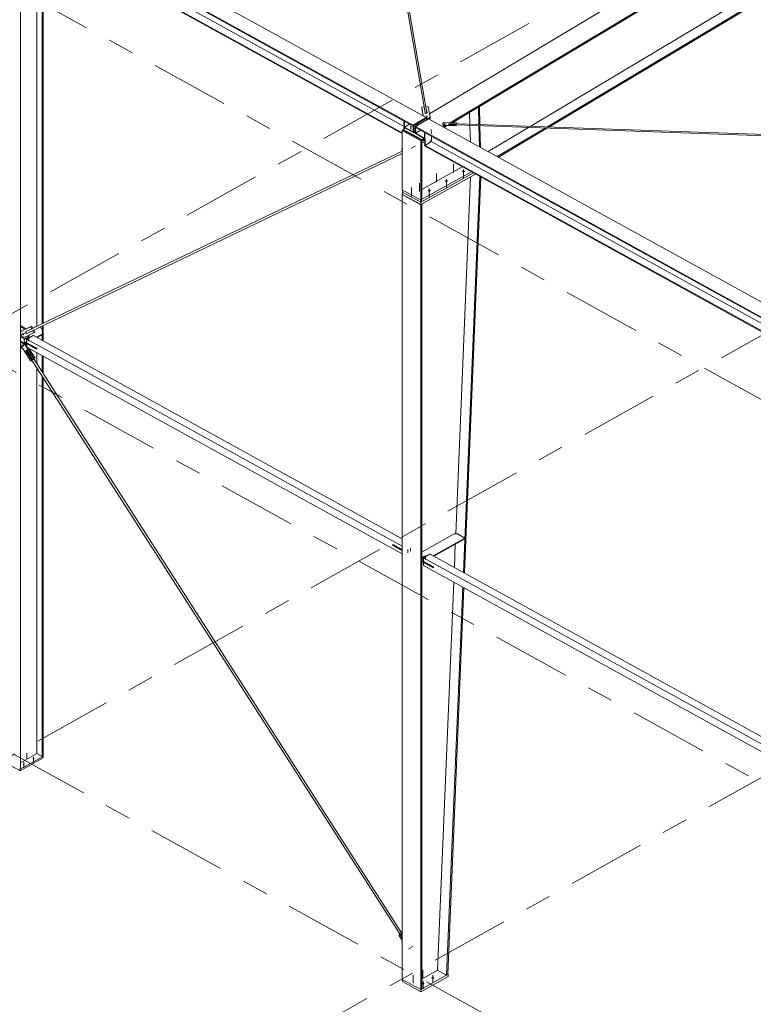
# Model space of a CAD drawing. Header units: millimetres. Extents: x -260 to 160, y -50 to 247.
# Tile 6 of 74: x -43 to -15, y 14 to 52. Entities that reach past the tile are written whole.
import ezdxf

# ---------------------------------------------------------------- set-up
doc = ezdxf.new("R2010")
doc.units = ezdxf.units.MM
for name, pattern in [('XKITLINE00', [0]), ('XKITLINE02', [4, 2, -2]), ('XKITLINE03', [6, 3, -1, 1, -1])]:
    doc.linetypes.add(name, pattern=pattern)
for name, color, linetype, lineweight in [('Element', 2, 'Continuous', 0), ('Spoina', 1, 'Continuous', 0), ('Śruba', 3, 'Continuous', 0)]:
    doc.layers.add(name, color=color, linetype=linetype, lineweight=lineweight)

msp = doc.modelspace()

# ---------------------------------------------------------------- hatches: boundary and pattern name
at = {"layer": 'Śruba'}
for points in [[(-27.322, 48.122), (-27.33, 48.123), (-27.337, 48.125), (-27.343, 48.128), (-27.348, 48.131), (-27.351, 48.135), (-27.354, 48.139), (-27.355, 48.144), (-27.354, 48.148), (-27.352, 48.152), (-27.348, 48.156), (-27.344, 48.16), (-27.338, 48.163), (-27.331, 48.165), (-27.324, 48.167), (-27.316, 48.167), (-27.308, 48.167), (-27.301, 48.166), (-27.294, 48.164), (-27.288, 48.161), (-27.283, 48.158), (-27.279, 48.154), (-27.277, 48.15), (-27.276, 48.146), (-27.277, 48.141), (-27.279, 48.137), (-27.282, 48.133), (-27.287, 48.129), (-27.293, 48.126), (-27.3, 48.124), (-27.307, 48.123), (-27.315, 48.122)], [(-26.632, 47.865), (-26.636, 47.866), (-26.641, 47.867), (-26.645, 47.869), (-26.648, 47.871), (-26.65, 47.874), (-26.652, 47.876), (-26.652, 47.879), (-26.652, 47.882), (-26.65, 47.884), (-26.648, 47.887), (-26.645, 47.889), (-26.641, 47.891), (-26.637, 47.893), (-26.632, 47.894), (-26.628, 47.894), (-26.623, 47.894), (-26.618, 47.893), (-26.614, 47.892), (-26.61, 47.89), (-26.607, 47.888), (-26.604, 47.886), (-26.603, 47.883), (-26.602, 47.88), (-26.603, 47.877), (-26.604, 47.875), (-26.606, 47.872), (-26.609, 47.87), (-26.613, 47.868), (-26.617, 47.867), (-26.622, 47.866), (-26.627, 47.865)], [(-27.93, 47.744), (-27.936, 47.745), (-27.941, 47.746), (-27.946, 47.748), (-27.95, 47.751), (-27.953, 47.754), (-27.955, 47.758), (-27.956, 47.761), (-27.956, 47.765), (-27.954, 47.768), (-27.951, 47.772), (-27.947, 47.775), (-27.942, 47.777), (-27.937, 47.779), (-27.931, 47.78), (-27.924, 47.781), (-27.918, 47.78), (-27.912, 47.779), (-27.907, 47.778), (-27.902, 47.776), (-27.898, 47.773), (-27.894, 47.77), (-27.893, 47.767), (-27.892, 47.763), (-27.892, 47.759), (-27.894, 47.756), (-27.897, 47.753), (-27.901, 47.75), (-27.906, 47.747), (-27.911, 47.745), (-27.917, 47.744), (-27.923, 47.744)], [(-25.921, 46.023), (-25.932, 46.025), (-25.941, 46.028), (-25.95, 46.032), (-25.957, 46.037), (-25.962, 46.042), (-25.966, 46.048), (-25.967, 46.054), (-25.966, 46.061), (-25.962, 46.067), (-25.957, 46.072), (-25.95, 46.077), (-25.941, 46.081), (-25.932, 46.084), (-25.921, 46.086), (-25.91, 46.086), (-25.899, 46.086), (-25.888, 46.084), (-25.878, 46.081), (-25.869, 46.077), (-25.862, 46.072), (-25.857, 46.067), (-25.854, 46.061), (-25.853, 46.054), (-25.854, 46.048), (-25.857, 46.042), (-25.862, 46.037), (-25.869, 46.032), (-25.878, 46.028), (-25.888, 46.025), (-25.899, 46.023), (-25.91, 46.023)], [(-26.575, 45.657), (-26.585, 45.659), (-26.595, 45.662), (-26.604, 45.666), (-26.611, 45.67), (-26.616, 45.676), (-26.619, 45.682), (-26.621, 45.688), (-26.619, 45.694), (-26.616, 45.7), (-26.611, 45.706), (-26.604, 45.71), (-26.595, 45.714), (-26.585, 45.717), (-26.575, 45.719), (-26.563, 45.72), (-26.552, 45.719), (-26.542, 45.717), (-26.532, 45.714), (-26.523, 45.71), (-26.516, 45.706), (-26.511, 45.7), (-26.507, 45.694), (-26.506, 45.688), (-26.507, 45.682), (-26.511, 45.676), (-26.516, 45.67), (-26.523, 45.666), (-26.532, 45.662), (-26.542, 45.659), (-26.552, 45.657), (-26.563, 45.656)], [(-27.228, 45.291), (-27.239, 45.292), (-27.249, 45.295), (-27.258, 45.299), (-27.265, 45.304), (-27.27, 45.31), (-27.273, 45.315), (-27.274, 45.322), (-27.273, 45.328), (-27.27, 45.334), (-27.265, 45.339), (-27.258, 45.344), (-27.249, 45.348), (-27.239, 45.351), (-27.228, 45.353), (-27.217, 45.353), (-27.206, 45.353), (-27.195, 45.351), (-27.185, 45.348), (-27.177, 45.344), (-27.17, 45.339), (-27.164, 45.334), (-27.161, 45.328), (-27.16, 45.322), (-27.161, 45.315), (-27.164, 45.31), (-27.17, 45.304), (-27.177, 45.299), (-27.185, 45.295), (-27.195, 45.292), (-27.206, 45.291), (-27.217, 45.29)], [(-42.738, 39.833), (-42.736, 39.824), (-42.734, 39.816), (-42.733, 39.808), (-42.734, 39.801), (-42.736, 39.795), (-42.739, 39.79), (-42.744, 39.787), (-42.749, 39.785), (-42.754, 39.785), (-42.761, 39.786), (-42.767, 39.789), (-42.774, 39.794), (-42.78, 39.8), (-42.785, 39.806), (-42.79, 39.814), (-42.794, 39.822), (-42.797, 39.831), (-42.799, 39.839), (-42.799, 39.847), (-42.798, 39.854), (-42.796, 39.86), (-42.793, 39.865), (-42.789, 39.868), (-42.784, 39.87), (-42.778, 39.87), (-42.772, 39.869), (-42.765, 39.866), (-42.759, 39.861), (-42.753, 39.855), (-42.747, 39.848), (-42.742, 39.841)], [(-42.645, 39.582), (-42.65, 39.583), (-42.654, 39.585), (-42.658, 39.586), (-42.661, 39.588), (-42.663, 39.591), (-42.665, 39.593), (-42.665, 39.596), (-42.665, 39.599), (-42.663, 39.601), (-42.661, 39.604), (-42.658, 39.606), (-42.654, 39.608), (-42.65, 39.609), (-42.645, 39.61), (-42.64, 39.61), (-42.635, 39.61), (-42.631, 39.609), (-42.626, 39.608), (-42.623, 39.606), (-42.62, 39.604), (-42.617, 39.601), (-42.616, 39.599), (-42.615, 39.596), (-42.616, 39.593), (-42.617, 39.591), (-42.62, 39.588), (-42.623, 39.586), (-42.626, 39.585), (-42.631, 39.583), (-42.635, 39.582), (-42.64, 39.582)], [(-42.739, 39.403), (-42.736, 39.394), (-42.734, 39.386), (-42.734, 39.378), (-42.735, 39.371), (-42.737, 39.365), (-42.74, 39.36), (-42.744, 39.357), (-42.749, 39.355), (-42.755, 39.355), (-42.761, 39.356), (-42.768, 39.359), (-42.774, 39.364), (-42.78, 39.37), (-42.786, 39.376), (-42.791, 39.384), (-42.795, 39.392), (-42.798, 39.401), (-42.799, 39.409), (-42.8, 39.417), (-42.799, 39.424), (-42.797, 39.43), (-42.794, 39.435), (-42.789, 39.438), (-42.784, 39.44), (-42.779, 39.44), (-42.772, 39.439), (-42.766, 39.436), (-42.759, 39.431), (-42.753, 39.425), (-42.748, 39.419), (-42.743, 39.411)], [(-27.462, 31.221), (-27.467, 31.221), (-27.471, 31.223), (-27.475, 31.224), (-27.478, 31.227), (-27.481, 31.229), (-27.482, 31.232), (-27.483, 31.234), (-27.482, 31.237), (-27.481, 31.24), (-27.478, 31.242), (-27.475, 31.244), (-27.471, 31.246), (-27.467, 31.247), (-27.462, 31.248), (-27.458, 31.248), (-27.453, 31.248), (-27.448, 31.247), (-27.444, 31.246), (-27.44, 31.244), (-27.437, 31.242), (-27.435, 31.24), (-27.433, 31.237), (-27.433, 31.234), (-27.433, 31.232), (-27.435, 31.229), (-27.437, 31.227), (-27.44, 31.224), (-27.444, 31.223), (-27.448, 31.221), (-27.453, 31.221), (-27.458, 31.22)], [(-42.748, 23.351), (-42.755, 23.353), (-42.762, 23.355), (-42.768, 23.357), (-42.773, 23.361), (-42.776, 23.364), (-42.779, 23.369), (-42.779, 23.373), (-42.779, 23.377), (-42.776, 23.381), (-42.773, 23.385), (-42.768, 23.388), (-42.762, 23.391), (-42.755, 23.393), (-42.748, 23.394), (-42.74, 23.395), (-42.732, 23.394), (-42.725, 23.393), (-42.718, 23.391), (-42.712, 23.388), (-42.707, 23.385), (-42.704, 23.381), (-42.702, 23.377), (-42.701, 23.373), (-42.702, 23.369), (-42.704, 23.364), (-42.707, 23.361), (-42.712, 23.357), (-42.718, 23.355), (-42.725, 23.353), (-42.732, 23.351), (-42.74, 23.351)], [(-42.371, 23.563), (-42.378, 23.564), (-42.385, 23.566), (-42.391, 23.569), (-42.396, 23.572), (-42.399, 23.576), (-42.402, 23.58), (-42.402, 23.584), (-42.402, 23.588), (-42.399, 23.593), (-42.396, 23.596), (-42.391, 23.6), (-42.385, 23.602), (-42.378, 23.604), (-42.371, 23.606), (-42.363, 23.606), (-42.355, 23.606), (-42.348, 23.604), (-42.341, 23.602), (-42.335, 23.6), (-42.33, 23.596), (-42.327, 23.593), (-42.324, 23.588), (-42.324, 23.584), (-42.324, 23.58), (-42.327, 23.576), (-42.33, 23.572), (-42.335, 23.569), (-42.341, 23.566), (-42.348, 23.564), (-42.355, 23.563), (-42.363, 23.562)], [(-27.092, 15.166), (-27.103, 15.168), (-27.113, 15.171), (-27.122, 15.175), (-27.129, 15.18), (-27.134, 15.185), (-27.137, 15.191), (-27.138, 15.198), (-27.137, 15.204), (-27.134, 15.21), (-27.129, 15.215), (-27.122, 15.22), (-27.113, 15.224), (-27.103, 15.227), (-27.092, 15.229), (-27.081, 15.229), (-27.07, 15.229), (-27.059, 15.227), (-27.05, 15.224), (-27.041, 15.22), (-27.034, 15.215), (-27.029, 15.21), (-27.025, 15.204), (-27.024, 15.198), (-27.025, 15.191), (-27.029, 15.185), (-27.034, 15.18), (-27.041, 15.175), (-27.05, 15.171), (-27.059, 15.168), (-27.07, 15.166), (-27.081, 15.166)], [(-27.47, 14.955), (-27.48, 14.957), (-27.49, 14.96), (-27.499, 14.964), (-27.506, 14.969), (-27.511, 14.974), (-27.515, 14.98), (-27.516, 14.986), (-27.515, 14.992), (-27.511, 14.998), (-27.506, 15.004), (-27.499, 15.009), (-27.49, 15.013), (-27.48, 15.016), (-27.47, 15.017), (-27.458, 15.018), (-27.447, 15.017), (-27.437, 15.016), (-27.427, 15.013), (-27.418, 15.009), (-27.411, 15.004), (-27.406, 14.998), (-27.402, 14.992), (-27.401, 14.986), (-27.402, 14.98), (-27.406, 14.974), (-27.411, 14.969), (-27.418, 14.964), (-27.427, 14.96), (-27.437, 14.957), (-27.447, 14.955), (-27.458, 14.954)]]:
    msp.add_hatch(color=256, dxfattribs=at).paths.add_polyline_path(points, flags=17)

# ---------------------------------------------------------------- linework, layer by layer
at = {"layer": 'Element', "linetype": 'XKITLINE00', "lineweight": 0}
for p, q in [((-57.678, 64.829), (-27.333, 48.117)), ((-58.181, 64.529), (-27.836, 47.817)), ((-58.18, 64.5), (-27.835, 47.787)), ((-57.832, 63.818), (-28.255, 47.529)), ((-57.831, 63.789), (-28.255, 47.5)), ((-42.774, 55.805), (-28.182, 47.768)), ((-42.871, 23.201), (-42.871, 55.407)), ((-27.419, 48.518), (-28.629, 55.586)), ((-27.306, 48.279), (-28.557, 55.583)), ((-42.235, 40.131), (-42.235, 55.2)), ((-42.03, 40.23), (-42.03, 55.087)), ((-41.998, 40.245), (-41.998, 55.069)), ((-27.209, 48.261), (-15.605, 55.198)), ((-26.423, 47.916), (-14.848, 54.834)), ((-26.348, 47.913), (-14.842, 54.79)), ((-23.353, 47.772), (-14.677, 52.957)), ((-22.722, 47.75), (-14.48, 52.675)), ((-22.647, 47.748), (-14.474, 52.631)), ((-27.504, 48.512), (-27.415, 48.518)), ((-27.503, 48.465), (-27.504, 48.512)), ((-27.447, 48.18), (-27.504, 48.512)), ((-27.455, 48.184), (-27.503, 48.465)), ((-27.415, 48.518), (-27.374, 48.274)), ((-27.374, 48.274), (-27.303, 48.279)), ((-27.358, 48.275), (-27.355, 48.278)), ((-27.355, 48.278), (-27.337, 48.283)), ((-27.344, 48.524), (-27.256, 48.53)), ((-27.344, 48.499), (-27.344, 48.524)), ((-27.303, 48.279), (-27.344, 48.524)), ((-27.337, 48.283), (-27.32, 48.28)), ((-27.32, 48.28), (-27.318, 48.278)), ((-27.256, 48.53), (-27.186, 48.123)), ((-25.664, 47.853), (-25.676, 48.315)), ((-25.339, 48.514), (-25.341, 48.515)), ((-25.339, 48.514), (-25.299, 48.539)), ((-25.321, 47.841), (-25.339, 48.514)), ((-25.299, 48.539), (-25.3, 48.539)), ((-25.28, 47.839), (-25.299, 48.539)), ((-28.18, 47.681), (-28.188, 47.982)), ((-28.162, 47.751), (-28.168, 47.971)), ((-27.973, 47.864), (-28.164, 47.75)), ((-27.836, 47.817), (-27.333, 48.117)), ((-27.835, 47.808), (-27.333, 48.108)), ((-27.313, 48.097), (-27.815, 47.797)), ((-27.764, 47.769), (-27.262, 48.069)), ((-27.242, 48.067), (-27.744, 47.766)), ((-27.333, 48.117), (-27.333, 48.108)), ((-27.333, 48.108), (-27.313, 48.097)), ((-27.311, 48.04), (-27.313, 48.097)), ((-27.25, 48.077), (-27.312, 48.073)), ((-27.262, 48.069), (-27.249, 48.062)), ((-27.186, 48.123), (-27.25, 48.077)), ((-27.25, 48.062), (-27.25, 48.077)), ((-27.242, 48.067), (0.592, 32.737)), ((-27.217, 48.053), (-27.185, 48.077)), ((-27.185, 48.077), (-27.186, 48.123)), ((-26.702, 47.86), (-26.695, 47.905)), ((-26.701, 47.83), (-26.702, 47.86)), ((-26.67, 47.838), (-26.702, 47.86)), ((-26.695, 47.905), (-26.656, 47.924)), ((-26.669, 47.809), (-26.67, 47.838)), ((-26.19, 47.821), (-26.67, 47.838)), ((-26.656, 47.924), (-26.176, 47.907)), ((-26.467, 47.877), (-26.469, 47.864)), ((-26.469, 47.862), (-26.468, 47.869)), ((-26.469, 47.864), (-26.469, 47.862)), ((-26.469, 47.862), (-26.185, 47.852)), ((-26.466, 47.88), (-26.467, 47.877)), ((-26.466, 47.879), (-26.465, 47.886)), ((-26.466, 47.88), (-13.715, 47.437)), ((-26.465, 47.88), (-26.465, 47.886)), ((-26.181, 47.876), (-26.465, 47.886)), ((-26.185, 47.852), (-26.19, 47.821)), ((-26.184, 47.823), (-26.185, 47.852)), ((-26.176, 47.907), (-26.181, 47.876)), ((-26.181, 47.871), (-26.181, 47.876)), ((-26.175, 47.878), (-26.176, 47.907)), ((-26.176, 47.87), (-26.175, 47.878)), ((-28.215, 47.635), (-28.255, 47.612)), ((-28.255, 47.612), (-27.545, 47.221)), ((-28.255, 45.346), (-28.255, 47.612)), ((-28.216, 47.66), (-28.138, 47.707)), ((-28.215, 47.635), (-28.216, 47.66)), ((-28.216, 47.66), (-27.506, 47.269)), ((-27.505, 47.244), (-28.215, 47.635)), ((-28.164, 47.75), (-27.829, 47.565)), ((-28.163, 47.721), (-28.164, 47.75)), ((-27.828, 47.536), (-28.163, 47.721)), ((-28.16, 47.693), (-28.161, 47.719)), ((-27.835, 47.787), (-27.836, 47.817)), ((-27.829, 47.565), (-27.835, 47.808)), ((-27.815, 47.797), (-27.835, 47.808)), ((-27.828, 47.545), (-27.829, 47.565)), ((-27.829, 47.565), (-27.829, 47.565)), ((-27.829, 47.565), (-27.828, 47.536)), ((-27.808, 47.534), (-27.828, 47.545)), ((-27.828, 47.536), (-27.821, 47.541)), ((-27.808, 47.534), (-27.815, 47.797)), ((-27.759, 47.563), (-27.808, 47.534)), ((-27.757, 47.506), (-27.764, 47.769)), ((-27.764, 47.769), (-27.744, 47.758)), ((-27.757, 47.506), (-27.737, 47.495)), ((-27.744, 47.766), (0.09, 32.437)), ((-27.744, 47.766), (-27.744, 47.737)), ((-27.738, 47.515), (-27.744, 47.758)), ((-27.744, 47.737), (0.091, 32.408)), ((-27.738, 47.515), (-27.547, 47.629)), ((-27.737, 47.486), (-27.738, 47.515)), ((-27.738, 47.515), (-27.403, 47.331)), ((-27.737, 47.495), (-27.738, 47.515)), ((-27.402, 47.302), (-27.737, 47.486)), ((-27.394, 47.058), (-27.407, 47.552)), ((-27.387, 47.541), (-27.373, 47.047)), ((-26.701, 47.83), (-26.669, 47.809)), ((-26.684, 47.76), (-26.606, 47.806)), ((-26.669, 47.809), (-26.189, 47.792)), ((-26.643, 47.737), (-26.531, 47.804)), ((-26.189, 47.792), (-26.19, 47.821)), ((-26.189, 47.792), (-26.184, 47.823)), ((-26.184, 47.829), (-13.717, 47.395)), ((-25.646, 47.188), (-25.662, 47.81)), ((-25.298, 46.996), (-25.32, 47.799)), ((-25.257, 46.973), (-25.279, 47.797)), ((-24.962, 46.811), (-23.419, 47.733)), ((-24.614, 46.62), (-22.788, 47.711)), ((-24.573, 46.597), (-22.713, 47.708)), ((-27.505, 47.244), (-27.545, 47.221)), ((-27.545, 47.221), (-27.545, 44.955)), ((-27.506, 47.269), (-27.427, 47.315)), ((-27.506, 47.269), (-27.504, 47.222)), ((-27.505, 44.977), (-27.505, 47.244)), ((-27.505, 47.186), (-27.479, 47.237)), ((-27.505, 47.222), (-27.504, 47.222)), ((-27.396, 47.138), (-27.505, 47.186)), ((-27.504, 47.222), (-27.4, 47.284)), ((-27.479, 47.237), (-27.397, 47.201)), ((-27.479, 47.237), (-27.479, 47.237)), ((-27.443, 47.258), (-27.398, 47.238)), ((-27.403, 47.331), (-27.401, 47.332)), ((-27.403, 47.331), (-27.402, 47.302)), ((-27.4, 47.303), (-27.402, 47.302)), ((-27.373, 47.047), (-27.195, 47.154)), ((-27.195, 47.154), (-27.134, 47.264)), ((-27.177, 47.186), (-27.152, 47.201)), ((-27.152, 47.201), (-27.153, 47.23)), ((-27.152, 47.201), (-12.573, 39.172)), ((-27.134, 47.264), (-27.138, 47.403)), ((-42.602, 39.86), (-28.255, 46.737)), ((-42.414, 40.045), (-28.255, 46.832)), ((-28.255, 46.932), (-28.286, 46.914)), ((-28.286, 46.914), (-28.255, 46.929)), ((-28.286, 46.914), (-28.255, 46.856)), ((-27.395, 47.056), (-27.392, 47.058)), ((-27.395, 47.026), (-27.395, 47.056)), ((-27.395, 47.056), (0.104, 31.911)), ((-27.395, 47.026), (0.105, 31.881)), ((-27.394, 47.058), (-27.373, 47.047)), ((-27.535, 44.96), (-25.606, 46.041)), ((-27.535, 44.871), (-25.526, 45.997)), ((-25.526, 45.997), (-27.535, 44.871)), ((-25.446, 45.953), (-27.535, 44.782)), ((-27.505, 45.363), (-25.953, 46.233)), ((-26.206, 32.184), (-25.638, 45.845)), ((-25.914, 30.713), (-25.285, 45.865)), ((-25.876, 30.692), (-25.246, 45.843)), ((-28.255, 45.346), (-27.545, 44.955)), ((-28.245, 45.262), (-28.245, 45.34)), ((-28.245, 45.173), (-28.245, 45.262)), ((-28.245, 45.262), (-27.535, 44.871)), ((-27.535, 44.871), (-28.245, 45.262)), ((-28.245, 45.173), (-28.255, 45.168)), ((-28.255, 45.168), (-27.545, 44.776)), ((-28.255, 15.146), (-28.255, 45.168)), ((-27.535, 44.782), (-28.245, 45.173)), ((-27.545, 44.955), (-27.505, 44.977)), ((-27.535, 44.871), (-27.535, 44.96)), ((-27.535, 44.871), (-27.535, 44.782)), ((-27.505, 44.799), (-27.545, 44.776)), ((-27.545, 44.776), (-27.545, 14.755)), ((-27.505, 14.777), (-27.505, 44.799)), ((-42.703, 40.062), (-42.871, 40.155)), ((-42.871, 40.11), (-42.743, 40.039)), ((-42.861, 39.849), (-42.857, 39.93)), ((-42.857, 39.93), (-42.476, 40.113)), ((-42.817, 39.953), (-42.857, 39.93)), ((-42.817, 39.953), (-42.436, 40.135)), ((-42.743, 40.039), (-42.703, 40.062)), ((-42.721, 39.999), (-42.743, 40.039)), ((-42.68, 40.018), (-42.703, 40.062)), ((-42.434, 40.034), (-42.663, 39.925)), ((-42.657, 39.913), (-42.663, 39.925)), ((-42.645, 39.933), (-42.655, 39.922)), ((-42.622, 39.849), (-42.394, 39.958)), ((-42.476, 40.113), (-42.436, 40.135)), ((-42.476, 40.113), (-42.434, 40.034)), ((-42.436, 40.135), (-42.394, 40.057)), ((-42.434, 40.034), (-42.394, 40.057)), ((-42.394, 40.057), (-42.298, 40.111)), ((-42.394, 39.958), (-42.374, 39.97)), ((-42.394, 39.958), (-42.352, 39.88)), ((-42.312, 39.902), (-42.353, 39.98)), ((-42.298, 40.111), (-42.278, 40.111)), ((-42.129, 40.087), (-42.03, 40.033)), ((-42.03, 40.033), (-42.03, 40.135)), ((-42.03, 40.033), (-42.028, 39.839)), ((-41.998, 39.571), (-41.998, 40.15)), ((-42.871, 39.727), (-42.731, 39.65)), ((-42.871, 39.561), (-42.696, 39.465)), ((-42.804, 39.742), (-42.861, 39.849)), ((-42.733, 39.697), (-42.804, 39.742)), ((-42.352, 39.88), (-42.733, 39.697)), ((-42.731, 39.65), (-42.576, 39.724)), ((-42.729, 39.617), (-42.578, 39.701)), ((-42.729, 39.587), (-42.729, 39.617)), ((-42.728, 39.547), (-42.729, 39.617)), ((-42.729, 39.587), (-42.728, 39.517)), ((-42.729, 39.587), (-42.729, 39.587)), ((-42.728, 39.517), (-42.728, 39.547)), ((-42.249, 39.283), (-42.728, 39.547)), ((-42.655, 39.922), (-42.659, 39.902)), ((-42.659, 39.902), (-42.653, 39.881)), ((-42.653, 39.881), (-42.639, 39.864)), ((-42.639, 39.864), (-42.62, 39.857)), ((-42.622, 39.849), (-42.628, 39.86)), ((-42.627, 39.639), (-42.376, 39.779)), ((-42.627, 39.639), (-42.627, 39.505)), ((-42.627, 39.639), (-42.617, 39.633)), ((-42.622, 39.849), (-42.602, 39.86)), ((-42.62, 39.857), (-42.602, 39.86)), ((-42.365, 39.774), (-42.617, 39.633)), ((-42.617, 39.633), (-42.365, 39.774)), ((-42.617, 39.499), (-42.617, 39.633)), ((-42.617, 39.633), (-28.255, 31.723)), ((-42.617, 39.499), (-42.617, 39.633)), ((-42.576, 39.724), (-42.596, 39.763)), ((-42.578, 39.701), (-42.514, 39.702)), ((-42.576, 39.724), (-42.535, 39.747)), ((-42.535, 39.747), (-42.554, 39.783)), ((-42.376, 39.779), (-42.365, 39.774)), ((-28.255, 32.003), (-42.365, 39.774)), ((-42.352, 39.88), (-42.312, 39.902)), ((-42.254, 39.712), (-42.028, 39.839)), ((-42.227, 39.698), (-42.028, 39.809)), ((-42.03, 39.589), (-42.03, 39.809)), ((-42.028, 39.809), (-42.028, 39.839)), ((-42.871, 39.532), (-42.696, 39.435)), ((-42.871, 39.319), (-42.776, 39.267)), ((-42.862, 39.48), (-42.827, 39.508)), ((-42.857, 39.393), (-42.862, 39.48)), ((-42.472, 38.794), (-42.857, 39.393)), ((-42.249, 39.253), (-42.728, 39.517)), ((-42.699, 39.437), (-42.35, 38.893)), ((-42.696, 39.465), (-42.665, 39.482)), ((-42.696, 39.435), (-42.638, 39.467)), ((-42.696, 39.435), (-42.696, 39.465)), ((-42.662, 39.187), (-42.657, 39.19)), ((-42.662, 39.187), (-42.657, 39.189)), ((-42.662, 39.187), (-42.431, 38.827)), ((-42.658, 39.191), (-42.652, 39.197)), ((-28.255, 16.745), (-42.658, 39.191)), ((-42.627, 39.41), (-42.657, 39.457)), ((-42.638, 39.207), (-42.652, 39.197)), ((-42.622, 39.218), (-42.638, 39.207)), ((-42.628, 39.214), (-42.622, 39.219)), ((-42.627, 39.505), (-42.617, 39.499)), ((-42.627, 39.461), (-42.627, 39.461)), ((-42.627, 39.461), (-42.627, 39.342)), ((-42.627, 39.342), (-42.617, 39.336)), ((-42.391, 38.859), (-42.622, 39.219)), ((-42.236, 39.29), (-42.617, 39.499)), ((-42.617, 39.336), (-42.617, 39.456)), ((-42.617, 39.336), (-42.617, 39.456)), ((-28.255, 31.426), (-42.617, 39.336)), ((-42.31, 38.915), (-42.559, 39.304)), ((-42.236, 39.29), (-42.249, 39.283)), ((-42.249, 39.253), (-42.249, 39.283)), ((-42.236, 39.26), (-42.249, 39.253)), ((-42.236, 39.26), (-42.236, 39.29)), ((-42.431, 38.827), (-42.472, 38.794)), ((-42.472, 38.794), (-42.432, 38.816)), ((-42.432, 38.816), (-42.422, 38.824)), ((-42.431, 38.827), (-42.426, 38.83)), ((-42.35, 38.893), (-42.391, 38.859)), ((-42.391, 38.859), (-42.351, 38.882)), ((-28.275, 16.933), (-42.356, 38.879)), ((-42.351, 38.882), (-42.31, 38.915)), ((-42.31, 38.915), (-42.35, 38.893)), ((-42.235, 38.69), (-42.235, 39.126)), ((-42.03, 38.37), (-42.03, 39.013)), ((-41.998, 38.32), (-41.998, 38.995)), ((-42.235, 23.786), (-42.235, 38.533)), ((-42.03, 23.672), (-42.03, 38.212)), ((-41.998, 23.69), (-41.998, 38.163)), ((-27.505, 31.491), (-26.268, 32.184)), ((-27.071, 31.351), (-25.861, 32.029)), ((-26.268, 32.184), (-26.142, 32.184)), ((-26.142, 32.184), (-25.861, 32.029)), ((-25.861, 31.999), (-25.861, 32.029)), ((-28.608, 31.77), (-28.596, 31.777)), ((-28.608, 31.741), (-28.608, 31.77)), ((-28.608, 31.77), (-28.255, 31.576)), ((-28.255, 31.546), (-28.608, 31.741)), ((-28.596, 31.777), (-28.255, 31.59)), ((-27.044, 31.336), (-25.861, 31.999)), ((-26.259, 30.903), (-26.222, 31.797)), ((-27.505, 31.278), (-27.395, 31.34)), ((-27.444, 31.277), (-27.193, 31.418)), ((-27.444, 31.277), (-27.444, 31.143)), ((-27.444, 31.277), (-27.434, 31.271)), ((-27.183, 31.412), (-27.434, 31.271)), ((-27.434, 31.271), (-27.183, 31.412)), ((-27.434, 31.138), (-27.434, 31.271)), ((-27.434, 31.271), (-12.897, 23.265)), ((-27.434, 31.138), (-27.434, 31.271)), ((-27.395, 31.34), (-27.332, 31.34)), ((-27.193, 31.418), (-27.183, 31.412)), ((-12.897, 23.545), (-27.183, 31.412)), ((-27.505, 31.163), (-27.066, 30.921)), ((-27.066, 30.891), (-27.505, 31.133)), ((-27.505, 31.108), (-27.482, 31.12)), ((-27.505, 31.078), (-27.505, 31.108)), ((-27.505, 31.078), (-27.455, 31.106)), ((-27.444, 31.143), (-27.434, 31.138)), ((-27.444, 31.099), (-27.444, 30.98)), ((-27.444, 30.98), (-27.434, 30.974)), ((-27.054, 30.928), (-27.434, 31.138)), ((-27.434, 30.974), (-27.434, 31.094)), ((-27.434, 30.974), (-27.434, 31.094)), ((-12.897, 22.968), (-27.434, 30.974)), ((-27.066, 30.921), (-27.054, 30.928)), ((-27.066, 30.891), (-27.066, 30.921)), ((-27.054, 30.898), (-27.066, 30.891)), ((-27.054, 30.898), (-27.054, 30.928)), ((-26.899, 15.5), (-26.282, 30.34)), ((-26.554, 15.313), (-25.937, 30.15)), ((-26.513, 15.333), (-25.899, 30.129)), ((-42.871, 23.429), (-42.235, 23.786)), ((-42.235, 23.786), (-42.03, 23.672)), ((-43.334, 23.375), (-42.878, 23.124)), ((-42.878, 23.183), (-41.998, 23.676)), ((-42.878, 23.124), (-41.998, 23.617)), ((-42.03, 23.672), (-41.998, 23.69)), ((-41.998, 23.676), (-42.01, 23.683)), ((-41.998, 23.617), (-41.998, 23.676)), ((-42.903, 23.183), (-42.871, 23.201)), ((-42.89, 23.19), (-42.878, 23.183)), ((-42.878, 23.124), (-42.878, 23.183)), ((-28.387, 16.842), (-28.346, 16.876)), ((-28.255, 16.637), (-28.387, 16.842)), ((-28.346, 16.876), (-28.341, 16.879)), ((-28.346, 16.876), (-28.255, 16.735)), ((-28.306, 16.908), (-28.265, 16.941)), ((-28.255, 16.829), (-28.306, 16.908)), ((-28.265, 16.941), (-28.255, 16.947)), ((-28.265, 16.941), (-28.255, 16.927)), ((-27.505, 15.16), (-26.899, 15.5)), ((-26.899, 15.502), (-26.554, 15.313)), ((-28.255, 15.146), (-27.545, 14.755)), ((-28.245, 15.062), (-28.245, 15.14)), ((-27.535, 14.76), (-26.492, 15.345)), ((-26.492, 15.256), (-27.535, 14.671)), ((-26.554, 15.313), (-26.513, 15.333)), ((-26.512, 15.356), (-26.492, 15.345)), ((-26.492, 15.345), (-26.492, 15.256)), ((-27.535, 14.671), (-28.245, 15.062)), ((-27.545, 14.755), (-27.505, 14.777)), ((-27.535, 14.671), (-27.535, 14.76))]:
    msp.add_line(p, q, dxfattribs=at)
at = {"layer": 'Spoina', "linetype": 'XKITLINE03', "lineweight": 0}
for p, q in [((-221.657, 151.412), (36.039, 9.488)), ((-234.857, 144.014), (22.839, 2.09)), ((-248.058, 136.616), (9.638, -5.308)), ((-67.891, 26.774), (56.82, 96.667)), ((-52.673, 18.392), (72.038, 88.286)), ((-37.455, 10.011), (87.257, 79.904))]:
    msp.add_line(p, q, dxfattribs=at)
at = {"layer": 'Śruba', "linetype": 'XKITLINE02', "lineweight": 0}
for p, q in [((-27.67, 47.801), (-27.674, 47.947)), ((-27.388, 47.358), (-27.392, 47.504)), ((-27.137, 47.508), (-27.141, 47.654)), ((-27.914, 46.943), (-27.75, 47.035)), ((-26.29, 46.338), (-26.29, 46.012)), ((-26.944, 45.972), (-26.944, 45.645)), ((-27.598, 45.605), (-27.598, 45.279)), ((-27.899, 45.436), (-27.899, 45.11)), ((-27.519, 45.227), (-27.519, 44.9)), ((-42.54, 39.682), (-42.54, 39.563)), ((-27.94, 31.642), (-27.94, 31.523)), ((-28.041, 31.585), (-28.041, 31.467)), ((-27.357, 31.32), (-27.357, 31.202)), ((-42.617, 23.587), (-42.617, 23.801)), ((-28.012, 16.314), (-27.848, 16.406)), ((-27.462, 15.208), (-27.462, 15.517)), ((-27.839, 14.997), (-27.839, 15.306))]:
    msp.add_line(p, q, dxfattribs=at)
at = {"layer": 'Śruba', "linetype": 'XKITLINE00', "lineweight": 0}
for p, q in [((-27.317, 48.186), (-27.312, 48.01)), ((-26.628, 47.907), (-26.624, 47.776)), ((-27.921, 47.651), (-27.925, 47.797)), ((-25.91, 46.129), (-25.91, 45.802)), ((-26.563, 45.762), (-26.563, 45.436)), ((-27.217, 45.396), (-27.217, 45.069)), ((-42.808, 39.804), (-42.644, 39.896)), ((-42.64, 39.626), (-42.64, 39.507)), ((-42.808, 39.374), (-42.645, 39.466)), ((-27.458, 31.264), (-27.458, 31.145)), ((-42.74, 23.236), (-42.74, 23.45)), ((-42.363, 23.448), (-42.363, 23.661)), ((-27.458, 14.787), (-27.458, 15.096)), ((-27.081, 14.999), (-27.081, 15.307))]:
    msp.add_line(p, q, dxfattribs=at)

doc.saveas('drawing.dxf')
